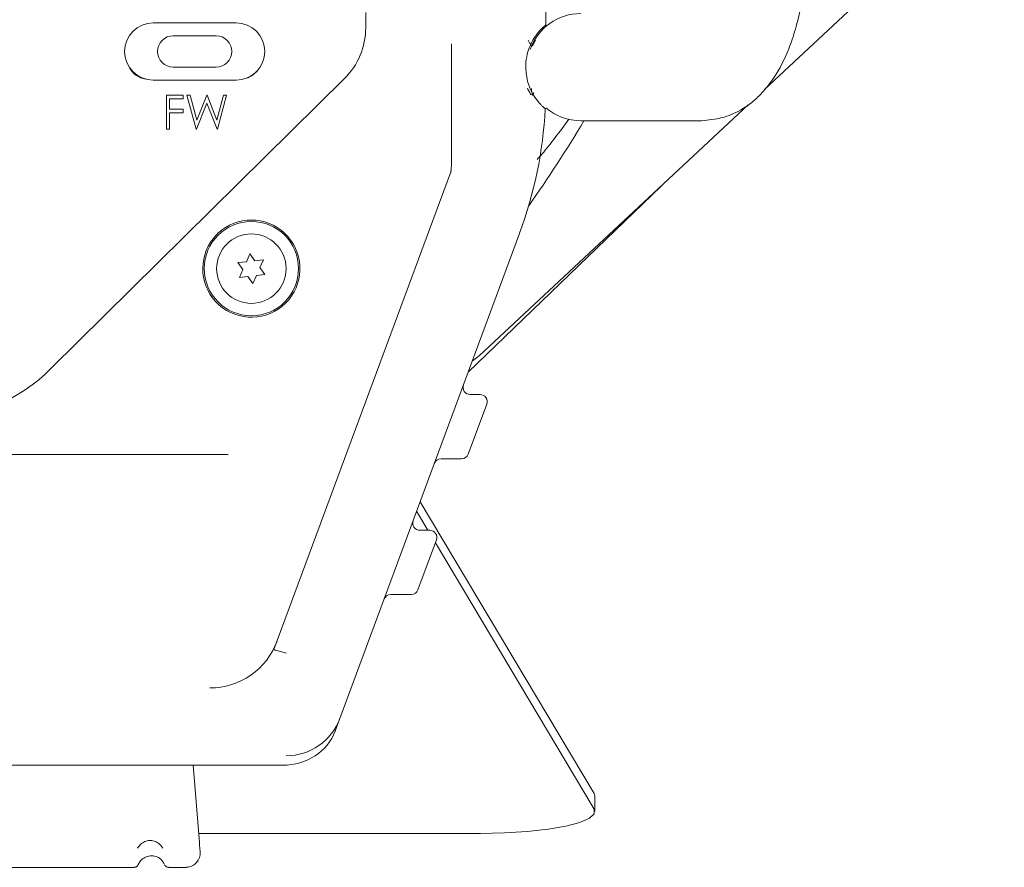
# Model space of a CAD drawing. Header units: millimetres. Extents: x 63 to 559, y 25 to 389.
# Tile 71 of 88: x 530 to 548, y 159 to 174. Entities that reach past the tile are written whole.
import ezdxf

# ---------------------------------------------------------------- set-up
doc = ezdxf.new("R2010")
doc.units = ezdxf.units.MM

msp = doc.modelspace()

# ---------------------------------------------------------------- linework, layer by layer
at = {"color": 7, "linetype": 'Continuous', "lineweight": 15}
for p, q in [((547.552, 176.975), (543.36, 173.062)), ((539.531, 175.169), (539.531, 174.189)), ((536.381, 174.141), (536.381, 174.408)), ((532.664, 174.226), (534.114, 174.226)), ((533.014, 174.001), (533.764, 174.001)), ((537.881, 173.527), (537.881, 173.857)), ((537.881, 173.178), (537.881, 173.527)), ((532.319, 173.347), (532.319, 173.364)), ((533.764, 173.451), (533.014, 173.451)), ((534.444, 173.351), (534.444, 173.347)), ((530.881, 168.184), (536.01, 173.251)), ((534.114, 173.226), (532.664, 173.226)), ((537.881, 171.792), (537.881, 173.178)), ((532.895, 172.365), (532.895, 172.96)), ((532.895, 172.96), (533.185, 172.96)), ((533.185, 172.96), (533.185, 172.899)), ((533.254, 172.96), (533.309, 172.96)), ((533.412, 172.365), (533.254, 172.96)), ((533.309, 172.96), (533.425, 172.524)), ((533.425, 172.524), (533.599, 172.96)), ((533.599, 172.96), (533.606, 172.96)), ((533.606, 172.96), (533.777, 172.527)), ((533.777, 172.527), (533.894, 172.96)), ((533.948, 172.96), (533.788, 172.365)), ((533.894, 172.96), (533.948, 172.96)), ((539.301, 172.968), (539.322, 173.003)), ((533.185, 172.899), (532.948, 172.899)), ((532.948, 172.899), (532.948, 172.716)), ((533.601, 172.82), (533.42, 172.365)), ((533.78, 172.365), (533.601, 172.82)), ((543.072, 172.794), (538.374, 168.408)), ((532.948, 172.716), (533.185, 172.716)), ((532.948, 172.655), (532.948, 172.365)), ((533.185, 172.655), (532.948, 172.655)), ((533.185, 172.716), (533.185, 172.655)), ((540.144, 172.515), (540.402, 172.515)), ((540.402, 172.515), (542.255, 172.515)), ((532.948, 172.365), (532.895, 172.365)), ((533.42, 172.365), (533.412, 172.365)), ((533.788, 172.365), (533.78, 172.365)), ((534.776, 163.264), (537.865, 171.601)), ((537.869, 171.617), (537.869, 171.617)), ((538.174, 168.118), (541.549, 171.372)), ((539.073, 170.544), (535.928, 162.054)), ((534.353, 170.186), (534.293, 170.048)), ((534.442, 170.065), (534.353, 170.186)), ((534.293, 170.048), (534.143, 170.032)), ((534.143, 170.032), (534.232, 169.911)), ((534.591, 170.081), (534.442, 170.065)), ((534.53, 169.944), (534.591, 170.081)), ((534.232, 169.911), (534.172, 169.774)), ((534.619, 169.823), (534.53, 169.944)), ((534.172, 169.774), (534.321, 169.79)), ((534.321, 169.79), (534.409, 169.669)), ((534.409, 169.669), (534.47, 169.806)), ((534.47, 169.806), (534.619, 169.823)), ((538.374, 168.408), (538.245, 168.31)), ((538.208, 167.724), (538.382, 167.724)), ((538.499, 167.555), (538.175, 166.68)), ((533.973, 166.677), (528.926, 166.677)), ((538.057, 166.599), (537.698, 166.599)), ((537.333, 165.848), (540.376, 160.742)), ((537.272, 165.682), (537.47, 165.349)), ((537.328, 165.349), (537.502, 165.349)), ((537.619, 165.18), (537.295, 164.305)), ((537.6, 165.13), (540.376, 160.472)), ((537.178, 164.224), (536.818, 164.224)), ((534.99, 163.199), (534.81, 163.25)), ((535.928, 162.054), (535.847, 161.836)), ((529.741, 161.24), (534.929, 161.24)), ((533.362, 161.24), (533.471, 159.887)), ((534.929, 161.24), (534.929, 161.24)), ((540.376, 160.742), (540.389, 160.698)), ((540.389, 160.428), (540.389, 160.698)), ((538.389, 160.044), (533.459, 160.044)), ((533.475, 159.84), (533.484, 159.723)), ((528.701, 159.452), (532.332, 159.452)), ((532.332, 159.452), (532.332, 159.453)), ((532.932, 159.452), (533.235, 159.452))]:
    msp.add_line(p, q, dxfattribs=at)
at = {"color": 7, "linetype": 'Continuous', "lineweight": 15, "flags": 128}
for points in [[(540.376, 160.472), (540.379, 160.391), (540.295, 160.312), (540.127, 160.238), (539.881, 160.173), (539.57, 160.118), (539.206, 160.078), (538.807, 160.053), (538.389, 160.044)], [(533.471, 159.887), (533.473, 159.871), (533.474, 159.855), (533.475, 159.84)]]:
    msp.add_lwpolyline(points, dxfattribs=at)
at = {"color": 7, "linetype": 'Continuous', "lineweight": 15}
for radius in [0.825, 0.608]:
    msp.add_circle((534.381, 169.927), radius, dxfattribs=at)
for centre, radius, start, end in [((540.144, 173.452), 0.938, 90, 160.6554), ((532.664, 173.726), 0.5, 90, 270), ((534.114, 173.726), 0.5, 270, 90), ((533.014, 173.726), 0.275, 90, 270), ((533.764, 173.726), 0.275, 270, 90), ((535.131, 174.141), 1.25, 314.652, 0), ((540.131, 173.452), 0.95, 139.7434, 159.3042), ((532.581, 173.615), 0.375, 203.6978, 263.1829), ((534.181, 173.615), 0.375, 282.5462, 319.9477), ((540.131, 173.452), 0.95, 195.1585, 219.7945), ((532.173, 173.101), 7.358, 339.6718, 357.0662), ((540.144, 173.452), 0.938, 229.4241, 270), ((519.381, 184.952), 24.25, 324.9443, 329.1437), ((536.631, 171.792), 1.25, 359.7596, 0), ((537.795, 171.627), 0.0747, 339.5879, 351.9504), ((537.795, 171.628), 0.075, 339.6718, 351.9464), ((534.381, 169.927), 0.85, 141.541, 127.763), ((528.756, 170.302), 3, 270, 315.0839), ((538.208, 167.849), 0.125, 159.6718, 270), ((538.382, 167.599), 0.125, 339.6718, 90), ((537.698, 166.474), 0.125, 90, 159.6718), ((538.057, 166.724), 0.125, 270, 339.6718), ((537.328, 165.474), 0.125, 159.6718, 270), ((537.502, 165.224), 0.125, 339.6718, 90), ((536.818, 164.099), 0.125, 90, 159.6718), ((537.178, 164.349), 0.125, 270, 339.6718), ((533.235, 159.702), 0.25, 273.0021, 4.6043), ((532.332, 159.527), 0.0749, 269.9884, 337.8292), ((532.932, 159.527), 0.0749, 233.2831, 270.0149)]:
    msp.add_arc(centre, radius, start, end, dxfattribs=at)
for centre, major_axis, ratio, start_param, end_param in [((533.658, 163.844), (0.436, 1.176), 0.997052, 3.494978, 4.712389), ((533.649, 163.82), (-0.441, 1.25), 0.901302, 3.958562, 3.967029), ((534.989, 162.4), (0.994, -0.113), 0.996808, 4.826124, 6.042633), ((534.898, 162.152), (0.989, -0.167), 0.906981, 4.895917, 6.112427)]:
    msp.add_ellipse(centre, major_axis=major_axis, ratio=ratio, start_param=start_param, end_param=end_param, dxfattribs=at)
for points, knots in [([(542.255, 172.515), (542.376, 172.527), (542.612, 172.55), (542.905, 172.669), (543.148, 172.836), (543.355, 173.038), (543.564, 173.308), (543.758, 173.688), (543.907, 174.122), (544, 174.526), (544.06, 174.915), (544.074, 175.205), (544.079, 175.359), (544.081, 175.421), (544.081, 175.442), (544.081, 175.449), (544.081, 175.451), (544.081, 175.452)], [0, 0, 0, 0, 0.108172, 0.209738, 0.282469, 0.342047, 0.445663, 0.597946, 0.689122, 0.789732, 0.890857, 0.955968, 0.984994, 0.994823, 0.998047, 0.999183, 1, 1, 1, 1]), ([(539.531, 174.189), (539.531, 174.189), (539.529, 174.187), (539.495, 174.161), (539.438, 174.1), (539.406, 174.066)], [0, 0, 0, 0, 0.062784, 0.480638, 1, 1, 1, 1]), ([(539.28, 173.822), (539.269, 173.841), (539.249, 173.875), (539.23, 173.909), (539.221, 173.924)], [0, 0, 0, 0, 0.56146, 1, 1, 1, 1]), ([(539.354, 173.926), (539.345, 173.911), (539.326, 173.877), (539.306, 173.843), (539.295, 173.824)], [0, 0, 0, 0, 0.438549, 1, 1, 1, 1]), ([(539.243, 173.788), (539.239, 173.778), (539.219, 173.725), (539.184, 173.593), (539.174, 173.389), (539.203, 173.256), (539.214, 173.204)], [0, 0, 0, 0, 0.0809212, 0.43268, 0.7809829, 1, 1, 1, 1]), ([(539.207, 173.081), (539.219, 173.062), (539.241, 173.024), (539.263, 172.985), (539.274, 172.966)], [0, 0, 0, 0, 0.499676, 1, 1, 1, 1]), ([(539.279, 173.079), (539.281, 173.058), (539.287, 172.995), (539.292, 172.979), (539.295, 172.968)], [0, 0, 0, 0, 0.322926, 1, 1, 1, 1]), ([(539.323, 173.002), (539.315, 172.986), (539.305, 172.97), (539.297, 172.956), (539.296, 172.955)], [0, 0, 0, 0, 0.914322, 1, 1, 1, 1]), ([(539.401, 172.844), (539.415, 172.828), (539.44, 172.799), (539.476, 172.764), (539.502, 172.74), (539.519, 172.726), (539.521, 172.725), (539.522, 172.724)], [0, 0, 0, 0, 0.2733977, 0.4951837, 0.6745638, 0.8551009, 1, 1, 1, 1]), ([(539.378, 171.836), (539.407, 171.868), (539.585, 172.061), (539.776, 172.324), (539.935, 172.544)], [0, 0, 0, 0, 0.164479, 1, 1, 1, 1]), ([(537.869, 171.617), (537.872, 171.638), (537.877, 171.684), (537.881, 171.741), (537.881, 171.776), (537.881, 171.787)], [0, 0, 0, 0, 0.373054, 0.812017, 1, 1, 1, 1]), ([(533.861, 170.599), (533.832, 170.576), (533.779, 170.532), (533.735, 170.48), (533.716, 170.456)], [0, 0, 0, 0, 0.549489, 1, 1, 1, 1]), ([(534.81, 163.25), (534.8, 163.252), (534.779, 163.257), (534.775, 163.255), (534.773, 163.254)], [0, 0, 0, 0, 0.500002, 1, 1, 1, 1]), ([(532.831, 159.786), (532.822, 159.799), (532.801, 159.835), (532.751, 159.881), (532.679, 159.915), (532.598, 159.925), (532.515, 159.907), (532.439, 159.859), (532.407, 159.81), (532.391, 159.786)], [0, 0, 0, 0, 0.092208, 0.240264, 0.379859, 0.519098, 0.667424, 0.831426, 1, 1, 1, 1]), ([(532.402, 159.499), (532.414, 159.522), (532.441, 159.575), (532.516, 159.632), (532.612, 159.66), (532.711, 159.648), (532.806, 159.597), (532.843, 159.534), (532.863, 159.499)], [0, 0, 0, 0, 0.133446, 0.299937, 0.466382, 0.632832, 0.799321, 1, 1, 1, 1]), ([(532.328, 159.454), (532.332, 159.453), (532.343, 159.452), (532.36, 159.457), (532.376, 159.466), (532.386, 159.475), (532.392, 159.482), (532.395, 159.486), (532.396, 159.487), (532.396, 159.488)], [0, 0, 0, 0, 0.130559, 0.344823, 0.529213, 0.680506, 0.80317, 0.930341, 1, 1, 1, 1]), ([(532.867, 159.491), (532.867, 159.49), (532.868, 159.488), (532.871, 159.484), (532.879, 159.474), (532.892, 159.463), (532.91, 159.454), (532.923, 159.454), (532.928, 159.454)], [0, 0, 0, 0, 0.09096, 0.248607, 0.378225, 0.578458, 0.819146, 1, 1, 1, 1]), ([(533.248, 159.453), (533.247, 159.453), (533.243, 159.453), (533.239, 159.452), (533.236, 159.452), (533.235, 159.452)], [0, 0, 0, 0, 0.41046, 0.861641, 1, 1, 1, 1])]:
    msp.add_open_spline(points, degree=3, knots=knots, dxfattribs=at)

doc.saveas('drawing.dxf')
